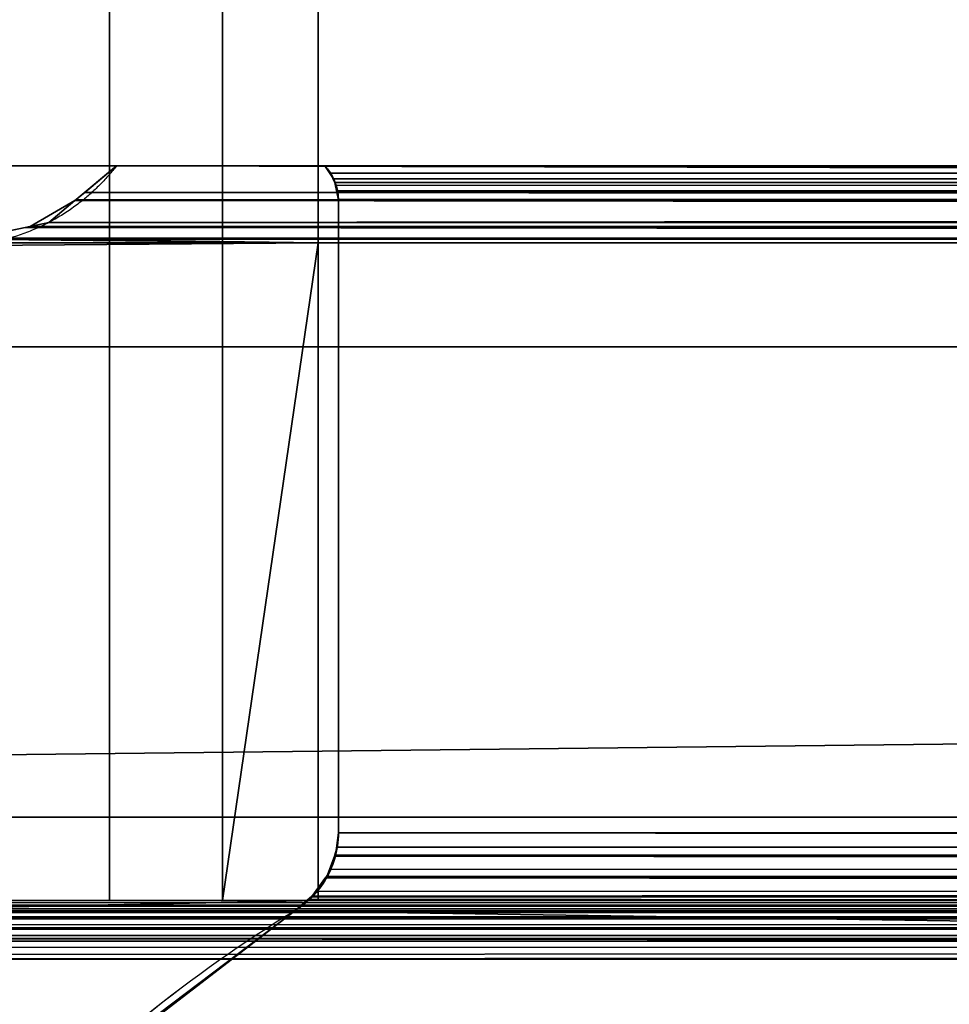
# Model space of a CAD drawing. Header units: millimetres. Extents: x -322 to 8072, y -96 to 57.
# Tile 206 of 256: x 5616 to 5638, y -42 to -18. Entities that reach past the tile are written whole.
import ezdxf

# ---------------------------------------------------------------- set-up
doc = ezdxf.new("R2010")
doc.units = ezdxf.units.MM
doc.layers.add('151', color=7, linetype='Continuous', true_color=0xffffff)

# ---------------------------------------------------------------- blocks, each defined once
blk = doc.blocks.new('UG_SURFACE_015')
at = {"layer": '151', "color": 252, "linetype": 'Continuous', "lineweight": 35}
for points in [[(6509, 0, 2017), (5491, 0, 2017), (5491, -26, 2017), (6509, -26, 2017)], [(5617.701, 0, 1897.05), (5617.701, -39.3, 1897.05), (5614.997, -39.3, 1896.48), (5614.997, 0, 1896.48)], [(5614.997, 0, 448.52), (5614.997, -39.3, 448.52), (5617.701, -39.3, 447.95), (5617.701, 0, 447.95)], [(5620.414, 0, 1896.53), (5620.414, -39.3, 1896.53), (5617.701, -39.3, 1897.05), (5617.701, 0, 1897.05)], [(5617.701, 0, 447.95), (5617.701, -39.3, 447.95), (5620.414, -39.3, 448.47), (5620.414, 0, 448.47)], [(5622.715, -15.8, 1895), (5622.715, -23.5, 1895), (5620.414, -39.3, 1896.53), (5620.414, 0, 1896.53)], [(5620.414, 0, 448.47), (5620.414, -39.3, 448.47), (5622.715, -23.5, 450), (5622.715, -15.8, 450)], [(5491, -26), (5491, -2), (6509, -2), (6509, -26)], [(5622.715, -15.8, 1895), (6377.285, -15.8, 1895), (6377.285, -23.5, 1895), (5622.715, -23.5, 1895)], [(6000, -15.8, 450), (5622.715, -15.8, 450), (5622.715, -23.5, 450), (6000, -23.5, 450)], [(6388.014, -21.65, 1894), (6388.014, -17.65, 1894), (5611.986, -17.65, 1894), (5611.986, -21.65, 1894)], [(6388.014, -17.65, 451), (6388.014, -21.65, 451), (5611.986, -21.65, 451), (5611.986, -17.65, 451)], [(5617.871, -21.65, 1890.128), (5611.238, -21.65, 1892.58), (5610.767, -21.65, 1889.858), (5611.387, -21.65, 1887.165)], [(5617.871, -21.65, 454.872), (5613, -21.65, 460.078), (5611.387, -21.65, 457.835), (5610.767, -21.65, 455.142)], [(5610.767, -21.65, 455.142), (5611.238, -21.65, 452.42), (5617.871, -21.65, 454.872)], [(5617.871, -21.65, 1890.128), (5611.986, -21.65, 1894), (5611.238, -21.65, 1892.58)], [(5611.238, -21.65, 452.42), (5611.986, -21.65, 451), (5617.871, -21.65, 454.872)], [(5611.387, -21.65, 1887.165), (5613, -21.65, 1884.922), (5617.871, -21.65, 1890.128)], [(5617.871, -21.65, 1890.128), (6382.129, -21.65, 1890.128), (6388.014, -21.65, 1894), (5611.986, -21.65, 1894)], [(6000, -21.65, 454.872), (5617.871, -21.65, 454.872), (5611.986, -21.65, 451), (6388.014, -21.65, 451)], [(5613, -21.65, 1884.922), (5613, -21.65, 460.078), (5617.871, -21.65, 454.872), (5617.871, -21.65, 1890.128)], [(5617.871, -21.65, 454.872), (5616.898, -22.465, 453.898), (5616.868, -22.49, 1891.132), (5617.104, -22.293, 1890.896)], [(6000, -22.545, 453.868), (5616.898, -22.465, 453.898), (5617.871, -21.65, 454.872)], [(5617.871, -21.65, 1890.128), (5617.104, -22.293, 1890.896), (6382.895, -22.329, 1890.895)], [(5617.104, -22.293, 1890.896), (5617.871, -21.65, 1890.128), (5617.871, -21.65, 454.872)], [(5617.871, -21.65, 454.872), (6000, -21.65, 454.872), (6000, -22.545, 453.868)], [(6382.895, -22.329, 1890.895), (6382.129, -21.65, 1890.128), (5617.871, -21.65, 1890.128)], [(5623.013, -21.833, 1884.987), (5622.87, -21.65, 1885.13), (6377.13, -21.65, 1885.13)], [(5623.085, -21.964, 460.085), (5622.87, -21.65, 1885.13), (5623.013, -21.833, 1884.987)], [(5623.085, -21.964, 460.085), (5622.87, -21.65, 459.87), (5622.87, -21.65, 1885.13)], [(6377.13, -21.65, 1885.13), (5622.87, -21.65, 1885.13), (5622.87, -21.65, 459.87), (6000, -21.65, 459.87)], [(6000, -22.035, 460.116), (5622.87, -21.65, 459.87), (5623.085, -21.964, 460.085)], [(6000, -22.035, 460.116), (6000, -21.65, 459.87), (5622.87, -21.65, 459.87)], [(5623.115, -22.054, 1884.885), (5623.013, -21.833, 1884.987), (6377.13, -21.65, 1885.13)], [(5623.115, -22.054, 1884.885), (6377.13, -21.65, 1885.13), (6376.938, -21.918, 1884.938)], [(5623.013, -21.833, 1884.987), (5623.114, -22.053, 460.114), (5623.085, -21.964, 460.085)], [(5623.013, -21.833, 1884.987), (5623.115, -22.054, 1884.885), (5623.114, -22.053, 460.114)], [(5623.085, -21.964, 460.085), (6000, -22.049, 460.118), (6000, -22.035, 460.116)], [(5623.085, -21.964, 460.085), (5623.114, -22.053, 460.114), (5623.115, -22.055, 460.114), (6000, -22.049, 460.118)], [(6376.938, -21.918, 1884.938), (5623.116, -22.056, 1884.884), (5623.115, -22.054, 1884.885)], [(6376.938, -21.918, 1884.938), (6376.886, -22.053, 1884.886), (6376.885, -22.056, 1884.885), (5623.116, -22.056, 1884.884)], [(5623.179, -22.255, 460.179), (5623.115, -22.055, 460.114), (5623.114, -22.053, 460.114), (5623.115, -22.054, 1884.885)], [(6000, -22.049, 460.118), (5623.115, -22.055, 460.114), (5623.179, -22.255, 460.179)], [(5623.179, -22.255, 460.179), (5623.115, -22.054, 1884.885), (5623.116, -22.056, 1884.884)], [(5623.147, -22.123, 1884.853), (5623.116, -22.056, 1884.884), (6376.885, -22.056, 1884.885)], [(5623.116, -22.056, 1884.884), (5623.2, -22.477, 460.2), (5623.179, -22.255, 460.179)], [(5623.116, -22.056, 1884.884), (5623.147, -22.123, 1884.853), (5623.2, -22.477, 460.2)], [(5623.2, -22.463, 1884.8), (5623.147, -22.123, 1884.853), (6376.885, -22.056, 1884.885)], [(5623.2, -22.477, 460.2), (5623.147, -22.123, 1884.853), (5623.2, -22.463, 1884.8)], [(5623.179, -22.255, 460.179), (6000, -22.477, 460.2), (6000, -22.049, 460.118)], [(5623.2, -22.463, 1884.8), (6376.885, -22.056, 1884.885), (6376.837, -22.181, 1884.837)], [(6376.837, -22.181, 1884.837), (5623.2, -22.477, 1884.8), (5623.2, -22.463, 1884.8)], [(6376.837, -22.181, 1884.837), (6376.8, -22.477, 1884.8), (5623.2, -22.477, 1884.8)], [(6383.511, -22.875, 1891.51), (5617.104, -22.293, 1890.896), (5616.868, -22.49, 1891.132)], [(5616.868, -22.49, 453.868), (5616.898, -22.465, 453.898), (6000, -22.545, 453.868)], [(5616.898, -22.465, 453.898), (5616.868, -22.49, 453.868), (5616.868, -22.49, 1891.132)], [(5617.104, -22.293, 1890.896), (6383.511, -22.875, 1891.51), (6383.118, -22.528, 1891.118)], [(6383.118, -22.528, 1891.118), (6382.895, -22.329, 1890.895), (5617.104, -22.293, 1890.896)], [(5623.179, -22.255, 460.179), (5623.2, -22.477, 460.2), (6000, -22.477, 460.2)], [(5623.2, -22.463, 1884.8), (5623.2, -22.477, 1884.8), (5623.2, -22.477, 460.2)], [(5615.794, -23.108, 1892.206), (5616.868, -22.49, 453.868), (5616.241, -23.015, 453.241)], [(5615.794, -23.108, 1892.206), (5616.241, -23.015, 1891.759), (5616.868, -22.49, 453.868)], [(6000, -22.545, 453.868), (5616.241, -23.015, 453.241), (5616.868, -22.49, 453.868)], [(5616.868, -22.49, 1891.132), (5616.241, -23.015, 1891.759), (6384.207, -23.106, 1892.207)], [(5616.241, -23.015, 1891.759), (5616.868, -22.49, 1891.132), (5616.868, -22.49, 453.868)], [(5616.241, -23.015, 453.241), (6000, -22.545, 453.868), (6000, -22.859, 453.516)], [(5616.868, -22.49, 1891.132), (6384.207, -23.106, 1892.207), (6383.511, -22.875, 1891.51)], [(6376.8, -22.477, 1884.8), (6376.8, -37.677, 1884.8), (5623.2, -37.677, 1884.8), (5623.2, -22.477, 1884.8)], [(5623.2, -22.477, 1884.8), (5623.2, -37.677, 1884.8), (5623.2, -37.677, 460.2), (5623.2, -22.477, 460.2)], [(6000, -22.477, 460.2), (5623.2, -22.477, 460.2), (5623.2, -37.677, 460.2), (6000, -37.677, 460.2)], [(5616.241, -23.015, 453.241), (6000, -22.859, 453.516), (6000, -23.185, 452.658)], [(6000, -23.505, 451.817), (5614.316, -23.416, 451.317), (5615.674, -23.133, 452.674)], [(5614.316, -23.416, 1893.684), (5614.446, -23.389, 1893.554), (5615.674, -23.133, 452.674), (5614.316, -23.416, 451.317)], [(5615.674, -23.133, 1892.326), (5614.446, -23.389, 1893.554), (6385.539, -23.547, 1893.539)], [(5614.446, -23.389, 1893.554), (5615.674, -23.133, 1892.326), (5615.674, -23.133, 452.674)], [(5615.674, -23.133, 1892.326), (5616.241, -23.015, 453.241), (5615.684, -23.131, 452.684)], [(5616.241, -23.015, 453.241), (5615.674, -23.133, 1892.326), (5615.794, -23.108, 1892.206)], [(5615.794, -23.108, 1892.206), (5615.674, -23.133, 1892.326), (6385.539, -23.547, 1893.539)], [(5615.674, -23.133, 452.674), (5615.684, -23.131, 452.684), (6000, -23.185, 452.658)], [(5615.684, -23.131, 452.684), (5615.674, -23.133, 452.674), (5615.674, -23.133, 1892.326)], [(5615.674, -23.133, 452.674), (6000, -23.185, 452.658), (6000, -23.505, 451.817)], [(6000, -23.185, 452.658), (5615.684, -23.131, 452.684), (5616.241, -23.015, 453.241)], [(5616.241, -23.015, 1891.759), (5615.794, -23.108, 1892.206), (6384.207, -23.106, 1892.207)], [(6384.331, -23.147, 1892.331), (6384.207, -23.106, 1892.207), (5615.794, -23.108, 1892.206)], [(6385.539, -23.547, 1893.539), (6384.331, -23.147, 1892.331), (5615.794, -23.108, 1892.206)], [(5614.446, -23.389, 1893.554), (5614.316, -23.416, 1893.684), (5622.715, -23.5, 1895)], [(6385.539, -23.547, 1893.539), (5614.446, -23.389, 1893.554), (5622.715, -23.5, 1895)], [(5622.715, -23.5, 450), (5613, -23.5, 450), (5613.566, -23.573, 450.567)], [(5613.566, -23.573, 1894.433), (5613, -23.5, 1895), (5622.715, -23.5, 1895)], [(5613, -39.5, 450), (5613, -23.5, 450), (5622.715, -23.5, 450), (5622.715, -39.3, 450)], [(5622.715, -39.3, 1895), (5622.715, -23.5, 1895), (5613, -23.5, 1895), (5613, -39.5, 1895)], [(5622.715, -23.5, 450), (5613.566, -23.573, 450.567), (5614.316, -23.416, 451.316)], [(5614.316, -23.416, 1893.684), (5613.566, -23.573, 1894.433), (5622.715, -23.5, 1895)], [(5614.316, -23.416, 451.317), (6000, -23.503, 451.332), (5622.715, -23.5, 450)], [(6000, -23.505, 451.817), (6000, -23.503, 451.332), (5614.316, -23.416, 451.317)], [(5622.715, -23.5, 450), (5614.316, -23.416, 451.316), (5614.316, -23.416, 451.317)], [(5622.715, -23.5, 1895), (5622.715, -39.3, 1895), (5620.414, -39.3, 1896.53)], [(5620.414, -39.3, 448.47), (5622.715, -39.3, 450), (5622.715, -23.5, 450)], [(6000, -23.503, 451.332), (6000, -23.5, 450), (5622.715, -23.5, 450)], [(5622.715, -23.5, 1895), (6377.285, -23.5, 1895), (6385.539, -23.547, 1893.539)], [(5478, -26, 2030), (5478, -39.3, 2030), (6522, -39.3, 2030), (6522, -26, 2030)], [(5478, -26, 2030), (6522, -26, 2030), (6509, -26, 2017), (5491, -26, 2017)], [(5491, -26), (6509, -26), (5478, -37.3)], [(6509, -26), (6522, -26), (6522, -37.3), (5478, -37.3)], [(5478, -37.3), (6522, -37.3), (6522, -39.3, 2), (5478, -39.3, 2)], [(5623.129, -38.228, 460.129), (5623.2, -37.677, 460.2), (5623.2, -37.677, 1884.8)], [(5623.2, -37.677, 460.2), (5623.129, -38.228, 460.129), (6000, -38.135, 460.152)], [(5623.173, -38.02, 1884.827), (6376.8, -37.677, 1884.8), (6376.827, -38.02, 1884.827)], [(5623.173, -38.02, 1884.827), (5623.2, -37.677, 1884.8), (6376.8, -37.677, 1884.8)], [(6000, -38.135, 460.152), (6000, -37.677, 460.2), (5623.2, -37.677, 460.2)], [(5623.173, -38.02, 1884.827), (5623.116, -38.216, 1884.884), (5623.115, -38.22, 1884.885), (5623.129, -38.228, 460.129)], [(6376.827, -38.02, 1884.827), (5623.116, -38.216, 1884.884), (5623.173, -38.02, 1884.827)], [(6376.827, -38.02, 1884.827), (6376.884, -38.216, 1884.884), (5623.116, -38.216, 1884.884)], [(6376.884, -38.217, 1884.884), (5622.904, -38.738, 1885.096), (5623.017, -38.555, 1884.983)], [(6376.884, -38.217, 1884.884), (6376.983, -38.555, 1884.983), (5622.904, -38.738, 1885.096)], [(5622.912, -38.754, 459.912), (5623.115, -38.22, 1884.885), (5623.017, -38.555, 1884.983)], [(5622.912, -38.754, 459.912), (5622.934, -38.725, 459.934), (5623.115, -38.22, 1884.885)], [(5622.934, -38.725, 459.934), (5623.128, -38.233, 460.128), (5623.115, -38.22, 1884.885)], [(6000, -38.748, 459.885), (5623.128, -38.233, 460.128), (5622.934, -38.725, 459.934)], [(6376.884, -38.216, 1884.884), (5623.017, -38.555, 1884.983), (5623.115, -38.22, 1884.885)], [(5623.017, -38.555, 1884.983), (6376.884, -38.216, 1884.884), (6376.884, -38.217, 1884.884)], [(5623.115, -38.22, 1884.885), (5623.116, -38.216, 1884.884), (6376.884, -38.216, 1884.884)], [(5623.128, -38.233, 460.128), (5623.129, -38.228, 460.129), (5623.115, -38.22, 1884.885)], [(5623.129, -38.228, 460.129), (5623.128, -38.233, 460.128), (6000, -38.748, 459.885)], [(5623.129, -38.228, 460.129), (6000, -38.221, 460.114), (6000, -38.218, 460.116), (6000, -38.135, 460.152)], [(6000, -38.741, 459.887), (6000, -38.221, 460.114), (5623.129, -38.228, 460.129)], [(6000, -38.748, 459.885), (6000, -38.741, 459.887), (5623.129, -38.228, 460.129)], [(5623.129, -38.228, 460.129), (5623.129, -38.228, 460.129), (6000, -38.748, 459.885)], [(6377.096, -38.739, 1885.096), (5622.564, -39.194, 1885.436), (5622.693, -39.082, 1885.307)], [(6377.096, -38.739, 1885.096), (6377.307, -39.082, 1885.307), (5622.564, -39.194, 1885.436)], [(5622.565, -39.207, 459.565), (5622.9, -38.745, 1885.099), (5622.693, -39.082, 1885.307)], [(5622.565, -39.207, 459.565), (5622.911, -38.756, 459.911), (5622.9, -38.745, 1885.099)], [(5622.911, -38.756, 459.911), (5622.565, -39.207, 459.565), (6000, -39.187, 459.539)], [(6377.096, -38.738, 1885.096), (5622.693, -39.082, 1885.307), (5622.9, -38.745, 1885.099)], [(5622.693, -39.082, 1885.307), (6377.096, -38.738, 1885.096), (6377.096, -38.739, 1885.096)], [(5623.017, -38.555, 1884.983), (5622.904, -38.738, 1885.096), (5622.9, -38.745, 1885.099), (5622.911, -38.756, 459.911)], [(5622.9, -38.745, 1885.099), (5622.904, -38.738, 1885.096), (6377.096, -38.738, 1885.096)], [(6376.983, -38.555, 1884.983), (6377.096, -38.738, 1885.096), (5622.904, -38.738, 1885.096)], [(5623.017, -38.555, 1884.983), (5622.911, -38.756, 459.911), (5622.912, -38.754, 459.912)], [(5622.912, -38.754, 459.912), (5622.911, -38.756, 459.911), (6000, -38.943, 459.799)], [(6000, -39.187, 459.539), (6000, -39.18, 459.546), (5622.911, -38.756, 459.911)], [(6000, -39.18, 459.546), (6000, -38.943, 459.799), (5622.911, -38.756, 459.911)], [(5622.934, -38.725, 459.934), (5622.912, -38.754, 459.912), (6000, -38.748, 459.885)], [(6000, -38.943, 459.799), (6000, -38.748, 459.885), (5622.912, -38.754, 459.912)], [(6377.436, -39.194, 1885.436), (6377.856, -39.556, 1885.856), (5622.144, -39.556, 1885.856), (5622.559, -39.198, 1885.441)], [(5622.514, -39.273, 459.514), (5622.559, -39.198, 1885.441), (5622.144, -39.556, 1885.856)], [(5622.514, -39.273, 459.514), (5622.562, -39.21, 459.563), (5622.559, -39.198, 1885.441)], [(5622.562, -39.21, 459.563), (5622.514, -39.273, 459.514), (6000, -39.556, 459.144)], [(5622.559, -39.198, 1885.441), (5622.564, -39.194, 1885.436), (6377.436, -39.194, 1885.436)], [(5622.564, -39.194, 1885.436), (5622.559, -39.198, 1885.441), (5622.562, -39.21, 459.563)], [(5622.562, -39.21, 459.563), (5622.693, -39.082, 1885.307), (5622.564, -39.194, 1885.436)], [(5622.693, -39.082, 1885.307), (5622.562, -39.21, 459.563), (5622.565, -39.207, 459.565)], [(5622.565, -39.207, 459.565), (5622.562, -39.21, 459.563), (6000, -39.556, 459.144)], [(5622.564, -39.194, 1885.436), (6377.307, -39.082, 1885.307), (6377.433, -39.191, 1885.433)], [(6377.433, -39.191, 1885.433), (6377.436, -39.194, 1885.436), (5622.564, -39.194, 1885.436)], [(6000, -39.556, 459.144), (6000, -39.187, 459.539), (5622.565, -39.207, 459.565)], [(6000, -39.3, 445), (5608, -39.3, 445), (5478, -39.3, 2), (6522, -39.3, 2)], [(5608, -39.3, 1900), (6392, -39.3, 1900), (6522, -39.3, 2030), (5478, -39.3, 2030)], [(5607.287, -39.552, 444.287), (6000, -39.402, 444.517), (6000, -39.558, 444.297)], [(5607.287, -39.552, 444.287), (5607.52, -39.421, 444.52), (6000, -39.402, 444.517)], [(5607.446, -39.435, 1900.554), (5607.29, -39.556, 1900.71), (6392.715, -39.553, 1900.715)], [(5607.518, -39.418, 1900.482), (5607.446, -39.435, 1900.554), (6392.715, -39.553, 1900.715)], [(6392.715, -39.553, 1900.715), (6392.713, -39.552, 1900.713), (5607.518, -39.418, 1900.482)], [(6392.713, -39.552, 1900.713), (6392.48, -39.421, 1900.48), (5607.518, -39.418, 1900.482)], [(5607.519, -39.418, 1900.481), (5607.518, -39.418, 1900.482), (6392.48, -39.421, 1900.48)], [(5608, -39.3, 1900), (5607.519, -39.418, 1900.481), (6392.48, -39.421, 1900.48)], [(6000, -39.402, 444.517), (5607.52, -39.421, 444.52), (5607.522, -39.42, 444.522)], [(6000, -39.3, 445), (5607.522, -39.42, 444.522), (5607.636, -39.357, 444.636)], [(5607.522, -39.42, 444.522), (6000, -39.3, 445), (6000, -39.402, 444.517)], [(5607.636, -39.357, 444.636), (5608, -39.3, 445), (6000, -39.3, 445)], [(5608, -39.3, 1900), (6392.478, -39.42, 1900.478), (6392.364, -39.357, 1900.364)], [(6392.48, -39.421, 1900.48), (6392.478, -39.42, 1900.478), (5608, -39.3, 1900)], [(6392.364, -39.357, 1900.364), (6392, -39.3, 1900), (5608, -39.3, 1900)], [(5617.701, -39.3, 447.95), (5610.5, -39.3, 447.5), (6389.5, -39.3, 447.5)], [(5610.5, -39.3, 1897.5), (6379.586, -39.3, 1896.53), (6382.299, -39.3, 1897.05)], [(6377.285, -39.3, 1895), (6379.586, -39.3, 1896.53), (5610.5, -39.3, 1897.5), (5617.701, -39.3, 1897.05)], [(5610.5, -39.3, 447.5), (5617.701, -39.3, 447.95), (5614.997, -39.3, 448.52)], [(6382.299, -39.3, 1897.05), (6389.5, -39.3, 1897.5), (5610.5, -39.3, 1897.5)], [(5614.997, -39.3, 1896.48), (5617.701, -39.3, 1897.05), (5610.5, -39.3, 1897.5)], [(6389.5, -39.5, 447.5), (6389.5, -39.3, 447.5), (5610.5, -39.3, 447.5), (5610.5, -39.5, 447.5)], [(5610.5, -39.3, 1897.5), (6389.5, -39.3, 1897.5), (6389.5, -39.5, 1897.5), (5610.5, -39.5, 1897.5)], [(6389.5, -39.5, 447.5), (5610.5, -39.5, 447.5), (5613, -39.5, 450), (6387, -39.5, 450)], [(5610.5, -39.5, 1897.5), (6389.5, -39.5, 1897.5), (6387, -39.5, 1895), (5613, -39.5, 1895)], [(6387, -39.5, 450), (5613, -39.5, 450), (5622.715, -39.3, 450), (6377.285, -39.3, 450)], [(6377.285, -39.3, 1895), (5622.715, -39.3, 1895), (5613, -39.5, 1895), (6387, -39.5, 1895)], [(6389.5, -39.3, 447.5), (5620.414, -39.3, 448.47), (5617.701, -39.3, 447.95)], [(5617.701, -39.3, 1897.05), (5620.414, -39.3, 1896.53), (6377.285, -39.3, 1895)], [(5622.715, -39.3, 450), (5620.414, -39.3, 448.47), (6389.5, -39.3, 447.5), (6382.299, -39.3, 447.95)], [(5620.414, -39.3, 1896.53), (5622.715, -39.3, 1895), (6377.285, -39.3, 1895)], [(5622.144, -39.556, 1885.856), (5622.144, -39.556, 459.144), (5622.514, -39.273, 459.514)], [(5622.514, -39.273, 459.514), (5622.144, -39.556, 459.144), (6000, -39.556, 459.144)], [(6382.299, -39.3, 447.95), (6379.586, -39.3, 448.47), (5622.715, -39.3, 450)], [(6379.586, -39.3, 448.47), (6377.285, -39.3, 450), (5622.715, -39.3, 450)], [(5607.083, -39.735, 1900.917), (5606.93, -39.964, 1901.07), (6393.068, -39.967, 1901.068)], [(6000, -39.734, 444.089), (5606.933, -39.966, 443.933), (5606.968, -39.888, 443.968)], [(5606.933, -39.966, 443.933), (6000, -39.734, 444.089), (6000, -39.972, 443.946)], [(5606.968, -39.888, 443.968), (5607.087, -39.746, 444.087), (6000, -39.734, 444.089)], [(5607.084, -39.734, 1900.916), (5607.083, -39.735, 1900.917), (6392.913, -39.746, 1900.913)], [(5607.083, -39.735, 1900.917), (6393.067, -39.966, 1901.067), (6393.032, -39.888, 1901.032)], [(6393.068, -39.967, 1901.068), (6393.067, -39.966, 1901.067), (5607.083, -39.735, 1900.917)], [(6393.032, -39.888, 1901.032), (6392.913, -39.746, 1900.913), (5607.083, -39.735, 1900.917)], [(5607.111, -39.695, 1900.89), (5607.084, -39.734, 1900.916), (6392.913, -39.746, 1900.913)], [(6000, -39.734, 444.089), (5607.087, -39.746, 444.087), (5607.09, -39.743, 444.09)], [(6000, -39.685, 444.119), (5607.09, -39.743, 444.09), (5607.216, -39.591, 444.216)], [(5607.09, -39.743, 444.09), (6000, -39.685, 444.119), (6000, -39.734, 444.089)], [(5607.287, -39.558, 1900.713), (5607.111, -39.695, 1900.89), (6392.913, -39.746, 1900.913)], [(6000, -39.685, 444.119), (5607.216, -39.591, 444.216), (5607.285, -39.553, 444.285)], [(6000, -39.558, 444.297), (5607.285, -39.553, 444.285), (5607.287, -39.552, 444.287)], [(5607.285, -39.553, 444.285), (6000, -39.558, 444.297), (6000, -39.685, 444.119)], [(6392.784, -39.591, 1900.784), (6392.715, -39.553, 1900.715), (5607.287, -39.558, 1900.713)], [(5607.29, -39.556, 1900.71), (5607.287, -39.558, 1900.713), (6392.715, -39.553, 1900.715)], [(5607.287, -39.558, 1900.713), (6392.91, -39.743, 1900.91), (6392.784, -39.591, 1900.784)], [(6392.913, -39.746, 1900.913), (6392.91, -39.743, 1900.91), (5607.287, -39.558, 1900.713)], [(5616.551, -43.853, 453.551), (5622.144, -39.556, 459.144), (5622.144, -39.556, 1885.856)], [(5622.144, -39.556, 1885.856), (5616.922, -43.503, 1891.078), (5616.551, -43.853, 453.551)], [(5622.144, -39.556, 459.144), (5616.551, -43.853, 453.551), (6000, -45.236, 452.187)], [(5616.922, -43.503, 1891.078), (5622.144, -39.556, 1885.856), (6377.856, -39.556, 1885.856), (6383.078, -43.503, 1891.078)], [(6000, -45.236, 452.187), (6000, -39.556, 459.144), (5622.144, -39.556, 459.144)], [(6000, -40.101, 443.868), (5606.855, -40.142, 443.855), (5606.932, -39.967, 443.932)], [(5606.93, -39.965, 1901.07), (5606.915, -39.987, 1901.085), (6393.145, -40.142, 1901.145)], [(5606.93, -39.964, 1901.07), (5606.93, -39.965, 1901.07), (6393.068, -39.967, 1901.068)], [(6393.145, -40.142, 1901.145), (6393.068, -39.967, 1901.068), (5606.93, -39.965, 1901.07)], [(6000, -39.972, 443.946), (5606.932, -39.967, 443.932), (5606.933, -39.966, 443.933)], [(5606.932, -39.967, 443.932), (6000, -39.972, 443.946), (6000, -40.101, 443.868)], [(5606.915, -39.987, 1901.085), (5606.84, -40.219, 1901.16), (6393.145, -40.142, 1901.145)], [(5606.84, -40.219, 1901.16), (6393.159, -40.218, 1901.159), (6393.145, -40.142, 1901.145)], [(6000, -40.218, 443.852), (5606.841, -40.218, 443.841), (5606.855, -40.142, 443.855)], [(5606.855, -40.142, 443.855), (6000, -40.101, 443.868), (6000, -40.218, 443.852)], [(6000, -40.565, 443.802), (5606.802, -40.421, 443.803), (5606.841, -40.219, 443.84)], [(6000, -40.565, 443.802), (5606.818, -40.709, 443.818), (5606.802, -40.421, 443.803)], [(5606.821, -40.278, 1901.179), (5606.804, -40.599, 1901.196), (6393.159, -40.219, 1901.16)], [(6393.159, -40.219, 1901.16), (5606.804, -40.599, 1901.196), (5606.818, -40.709, 1901.182)], [(5606.818, -40.709, 1901.182), (6393.198, -40.421, 1901.197), (6393.159, -40.219, 1901.16)], [(5606.818, -40.709, 1901.182), (6393.182, -40.709, 1901.182), (6393.198, -40.421, 1901.197)], [(6393.159, -40.219, 1901.16), (5606.84, -40.22, 1901.161), (5606.821, -40.278, 1901.179)], [(5606.84, -40.219, 1901.16), (6393.159, -40.219, 1901.16), (6393.159, -40.218, 1901.159)], [(5606.84, -40.219, 1901.16), (5606.84, -40.22, 1901.161), (6393.159, -40.219, 1901.16)], [(5606.841, -40.219, 443.84), (6000, -40.218, 443.852), (6000, -40.565, 443.802)], [(6000, -40.218, 443.852), (5606.841, -40.219, 443.84), (5606.841, -40.218, 443.841)], [(6000, -40.565, 443.802), (6000, -40.709, 443.818), (5606.818, -40.709, 443.818)], [(6392.797, -42.882, 1900.797), (6393.182, -40.709, 1901.182), (5606.818, -40.709, 1901.182), (5607.203, -42.882, 1900.797)], [(6000, -42.882, 444.203), (5607.203, -42.882, 444.203), (5606.818, -40.709, 443.818), (6000, -40.709, 443.818)]]:
    blk.add_3dface(points, dxfattribs=at)

msp = doc.modelspace()

# ---------------------------------------------------------------- linework, layer by layer
at = {"layer": '151', "color": 253, "linetype": 'Continuous', "lineweight": -3}
for p, q in [((5622.714, -15.8, 1895), (5622.714, -23.5, 1895)), ((5622.714, -15.8, 450), (5622.714, -23.5, 450)), ((5611.986, -21.65, 451), (6388.014, -21.65, 451)), ((6388.014, -21.65, 1894), (5611.986, -21.65, 1894)), ((5623.2, -37.677, 460.2), (5623.2, -22.477, 460.2)), ((5623.2, -37.677, 1884.8), (5623.2, -22.477, 1884.8)), ((5622.714, -23.5, 1895), (5613, -23.5, 1895)), ((5613, -23.5, 450), (5622.714, -23.5, 450)), ((6377.286, -23.5, 1895), (5622.714, -23.5, 1895)), ((5622.714, -23.5, 450), (5622.714, -39.3, 450)), ((5622.714, -23.5, 450), (6000, -23.5, 450)), ((5622.714, -23.5, 1895), (5622.714, -39.3, 1895)), ((6522, -26, 2030), (5478, -26, 2030)), ((6522, -26, 2030), (5478, -26, 2030)), ((6509, -26, 2017), (5491, -26, 2017)), ((6522, -37.3), (5478, -37.3)), ((5623.2, -37.677, 460.2), (6000, -37.677, 460.2)), ((6376.8, -37.677, 1884.8), (5623.2, -37.677, 1884.8)), ((5623.2, -37.677, 1884.8), (5623.2, -37.677, 460.2)), ((5478, -39.3, 2030), (6522, -39.3, 2030)), ((5478, -39.3, 2), (6522, -39.3, 2)), ((6389.5, -39.3, 1897.5), (5610.5, -39.3, 1897.5)), ((5610.5, -39.3, 447.5), (6389.5, -39.3, 447.5)), ((6389.5, -39.5, 1897.5), (5610.5, -39.5, 1897.5)), ((5610.5, -39.5, 447.5), (6389.5, -39.5, 447.5)), ((5613, -39.5, 450), (6387, -39.5, 450)), ((6387, -39.5, 1895), (5613, -39.5, 1895)), ((6377.286, -39.3, 450), (5622.714, -39.3, 450)), ((5622.714, -39.3, 1895), (6377.286, -39.3, 1895)), ((6393.182, -40.709, 1901.182), (5606.818, -40.709, 1901.182)), ((5606.818, -40.709, 443.818), (6000, -40.709, 443.818))]:
    msp.add_line(p, q, dxfattribs=at)
at = {"layer": '151', "color": 253, "linetype": 'Continuous', "lineweight": -3, "extrusion": (-2.77556e-14, 1, 0)}
for centre, start, end in [((-5617.765, 1890.05, -39.3), 312.8966, 135), ((-5617.765, 454.95, -39.3), 225, 47.1034)]:
    msp.add_arc(centre, 7, start, end, dxfattribs=at)
at = {"layer": '151', "color": 253, "linetype": 'Continuous', "lineweight": -3}
for points, weights in [([(5617.871, -21.65, 454.871), (5617.007, -22.764, 454.007), (5615.786, -23.515, 452.786), (5614.377, -23.758, 451.377), (5613, -23.5, 450)], [0.987942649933, 0.918140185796, 0.896882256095, 0.924168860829, 1]), ([(5617.871, -21.65, 1890.129), (5617.007, -22.764, 1890.993), (5615.786, -23.515, 1892.214), (5614.377, -23.758, 1893.623), (5613, -23.5, 1895)], [0.987942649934, 0.918140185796, 0.896882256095, 0.924168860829, 1])]:
    msp.add_rational_spline(points, weights, degree=4, dxfattribs=at)
for points, degree, knots in [([(5617.871, -21.65, 1890.129), (6182.129, -21.65, 1890.129), (6382.129, -21.65, 1890.129)], 1, [0, 0, 0.738308, 1, 1]), ([(6000, -21.65, 459.87), (5999.467, -21.65, 459.87), (5998.933, -21.65, 459.87), (5996.267, -21.65, 459.87), (5994.133, -21.65, 459.87), (5989.867, -21.65, 459.87), (5987.733, -21.65, 459.87), (5983.467, -21.65, 459.87), (5981.333, -21.65, 459.87), (5977.067, -21.65, 459.87), (5974.933, -21.65, 459.87), (5971.733, -21.65, 459.87), (5970.667, -21.65, 459.87), (5967.467, -21.65, 459.87), (5965.333, -21.65, 459.87), (5961.067, -21.65, 459.87), (5958.933, -21.65, 459.87), (5954.667, -21.65, 459.87), (5952.533, -21.65, 459.87), (5949.333, -21.65, 459.87), (5948.267, -21.65, 459.87), (5945.067, -21.65, 459.87), (5942.933, -21.65, 459.87), (5938.667, -21.65, 459.87), (5936.533, -21.65, 459.87), (5932.267, -21.65, 459.87), (5930.133, -21.65, 459.87), (5926.933, -21.65, 459.87), (5925.867, -21.65, 459.87), (5922.667, -21.65, 459.87), (5920.533, -21.65, 459.87), (5916.267, -21.65, 459.87), (5914.133, -21.65, 459.87), (5910.933, -21.65, 459.87), (5909.867, -21.65, 459.87), (5906.667, -21.65, 459.87), (5904.533, -21.65, 459.87), (5900.267, -21.65, 459.87), (5898.133, -21.65, 459.87), (5893.867, -21.65, 459.87), (5891.733, -21.65, 459.87), (5888.533, -21.65, 459.87), (5887.467, -21.65, 459.87), (5884.267, -21.65, 459.87), (5882.133, -21.65, 459.87), (5877.867, -21.65, 459.87), (5875.733, -21.65, 459.87), (5871.467, -21.65, 459.87), (5869.333, -21.65, 459.87), (5865.067, -21.65, 459.87), (5862.933, -21.65, 459.87), (5856.533, -21.65, 459.87), (5852.267, -21.65, 459.87), (5843.733, -21.65, 459.87), (5839.467, -21.65, 459.87), (5833.067, -21.65, 459.87), (5830.933, -21.65, 459.87), (5824.533, -21.65, 459.87), (5820.267, -21.65, 459.87), (5811.733, -21.65, 459.87), (5807.467, -21.65, 459.87), (5798.933, -21.65, 459.87), (5794.667, -21.65, 459.87), (5786.133, -21.65, 459.87), (5781.867, -21.65, 459.87), (5773.333, -21.65, 459.87), (5769.067, -21.65, 459.87), (5760.533, -21.65, 459.87), (5756.267, -21.65, 459.87), (5747.733, -21.65, 459.87), (5743.467, -21.65, 459.87), (5734.933, -21.65, 459.87), (5730.667, -21.65, 459.87), (5722.133, -21.65, 459.87), (5717.867, -21.65, 459.87), (5709.333, -21.65, 459.87), (5705.067, -21.65, 459.87), (5696.533, -21.65, 459.87), (5692.267, -21.65, 459.87), (5683.733, -21.65, 459.87), (5679.467, -21.65, 459.87), (5670.933, -21.65, 459.87), (5666.667, -21.65, 459.87), (5658.133, -21.65, 459.87), (5653.867, -21.65, 459.87), (5645.333, -21.65, 459.87), (5641.067, -21.65, 459.87), (5634.058, -21.65, 459.87), (5631.317, -21.65, 459.87), (5626.673, -21.65, 459.87), (5624.771, -21.65, 459.87), (5622.87, -21.65, 459.87)], 3, [0, 0, 0, 0, 0.004243, 0.004243, 0.021213, 0.021213, 0.038183, 0.038183, 0.055153, 0.055153, 0.072124, 0.072124, 0.080609, 0.080609, 0.097579, 0.097579, 0.114549, 0.114549, 0.13152, 0.13152, 0.140005, 0.140005, 0.156975, 0.156975, 0.173945, 0.173945, 0.190915, 0.190915, 0.199401, 0.199401, 0.216371, 0.216371, 0.233341, 0.233341, 0.241826, 0.241826, 0.258797, 0.258797, 0.275767, 0.275767, 0.292737, 0.292737, 0.301222, 0.301222, 0.318192, 0.318192, 0.335163, 0.335163, 0.352133, 0.352133, 0.369103, 0.369103, 0.403044, 0.403044, 0.436984, 0.436984, 0.453955, 0.453955, 0.487895, 0.487895, 0.521836, 0.521836, 0.555776, 0.555776, 0.589717, 0.589717, 0.623657, 0.623657, 0.657598, 0.657598, 0.691538, 0.691538, 0.725479, 0.725479, 0.759419, 0.759419, 0.79336, 0.79336, 0.8273, 0.8273, 0.861241, 0.861241, 0.895181, 0.895181, 0.929122, 0.929122, 0.963063, 0.963063, 0.984872, 0.984872, 1, 1, 1, 1]), ([(5622.87, -21.65, 459.87), (5622.87, -21.65, 460.355), (5622.87, -21.65, 460.84), (5622.87, -21.65, 463.458), (5622.87, -21.65, 465.591), (5622.87, -21.65, 471.991), (5622.87, -21.65, 476.258), (5622.87, -21.65, 482.658), (5622.87, -21.65, 484.791), (5622.87, -21.65, 491.191), (5622.87, -21.65, 495.458), (5622.87, -21.65, 503.991), (5622.87, -21.65, 508.258), (5622.87, -21.65, 516.791), (5622.87, -21.65, 521.058), (5622.87, -21.65, 527.458), (5622.87, -21.65, 529.591), (5622.87, -21.65, 535.991), (5622.87, -21.65, 540.258), (5622.87, -21.65, 548.791), (5622.87, -21.65, 553.058), (5622.87, -21.65, 561.591), (5622.87, -21.65, 565.858), (5622.87, -21.65, 572.258), (5622.87, -21.65, 574.391), (5622.87, -21.65, 580.791), (5622.87, -21.65, 585.058), (5622.87, -21.65, 593.591), (5622.87, -21.65, 597.858), (5622.87, -21.65, 606.391), (5622.87, -21.65, 610.658), (5622.87, -21.65, 617.058), (5622.87, -21.65, 619.191), (5622.87, -21.65, 625.591), (5622.87, -21.65, 629.858), (5622.87, -21.65, 638.391), (5622.87, -21.65, 642.658), (5622.87, -21.65, 651.191), (5622.87, -21.65, 655.458), (5622.87, -21.65, 661.858), (5622.87, -21.65, 663.991), (5622.87, -21.65, 670.391), (5622.87, -21.65, 674.658), (5622.87, -21.65, 683.191), (5622.87, -21.65, 687.458), (5622.87, -21.65, 695.991), (5622.87, -21.65, 700.258), (5622.87, -21.65, 706.658), (5622.87, -21.65, 708.791), (5622.87, -21.65, 715.191), (5622.87, -21.65, 719.458), (5622.87, -21.65, 727.991), (5622.87, -21.65, 732.258), (5622.87, -21.65, 738.658), (5622.87, -21.65, 740.791), (5622.87, -21.65, 747.191), (5622.87, -21.65, 751.458), (5622.87, -21.65, 759.991), (5622.87, -21.65, 764.258), (5622.87, -21.65, 772.791), (5622.87, -21.65, 777.058), (5622.87, -21.65, 783.458), (5622.87, -21.65, 785.591), (5622.87, -21.65, 791.991), (5622.87, -21.65, 796.258), (5622.87, -21.65, 804.791), (5622.87, -21.65, 809.058), (5622.87, -21.65, 817.591), (5622.87, -21.65, 821.858), (5622.87, -21.65, 828.258), (5622.87, -21.65, 830.391), (5622.87, -21.65, 836.791), (5622.87, -21.65, 841.058), (5622.87, -21.65, 849.591), (5622.87, -21.65, 853.858), (5622.87, -21.65, 862.391), (5622.87, -21.65, 866.658), (5622.87, -21.65, 873.058), (5622.87, -21.65, 875.191), (5622.87, -21.65, 881.591), (5622.87, -21.65, 885.858), (5622.87, -21.65, 894.391), (5622.87, -21.65, 898.658), (5622.87, -21.65, 907.191), (5622.87, -21.65, 911.458), (5622.87, -21.65, 917.858), (5622.87, -21.65, 919.991), (5622.87, -21.65, 926.391), (5622.87, -21.65, 930.658), (5622.87, -21.65, 939.191), (5622.87, -21.65, 943.458), (5622.87, -21.65, 951.991), (5622.87, -21.65, 956.258), (5622.87, -21.65, 962.658), (5622.87, -21.65, 964.791), (5622.87, -21.65, 971.191), (5622.87, -21.65, 975.458), (5622.87, -21.65, 983.991), (5622.87, -21.65, 988.258), (5622.87, -21.65, 996.791), (5622.87, -21.65, 1001.058), (5622.87, -21.65, 1007.458), (5622.87, -21.65, 1009.591), (5622.87, -21.65, 1015.991), (5622.87, -21.65, 1020.258), (5622.87, -21.65, 1028.791), (5622.87, -21.65, 1033.058), (5622.87, -21.65, 1039.458), (5622.87, -21.65, 1041.591), (5622.87, -21.65, 1047.991), (5622.87, -21.65, 1052.258), (5622.87, -21.65, 1060.791), (5622.87, -21.65, 1065.058), (5622.87, -21.65, 1073.591), (5622.87, -21.65, 1077.858), (5622.87, -21.65, 1084.258), (5622.87, -21.65, 1086.391), (5622.87, -21.65, 1092.791), (5622.87, -21.65, 1097.058), (5622.87, -21.65, 1105.591), (5622.87, -21.65, 1109.858), (5622.87, -21.65, 1118.391), (5622.87, -21.65, 1122.658), (5622.87, -21.65, 1129.058), (5622.87, -21.65, 1131.191), (5622.87, -21.65, 1137.591), (5622.87, -21.65, 1141.858), (5622.87, -21.65, 1150.391), (5622.87, -21.65, 1154.658), (5622.87, -21.65, 1163.191), (5622.87, -21.65, 1167.458), (5622.87, -21.65, 1173.858), (5622.87, -21.65, 1175.991), (5622.87, -21.65, 1182.391), (5622.87, -21.65, 1186.658), (5622.87, -21.65, 1195.191), (5622.87, -21.65, 1199.458), (5622.87, -21.65, 1207.991), (5622.87, -21.65, 1212.258), (5622.87, -21.65, 1218.658), (5622.87, -21.65, 1220.791), (5622.87, -21.65, 1227.191), (5622.87, -21.65, 1231.458), (5622.87, -21.65, 1239.991), (5622.87, -21.65, 1244.258), (5622.87, -21.65, 1252.791), (5622.87, -21.65, 1257.058), (5622.87, -21.65, 1263.458), (5622.87, -21.65, 1265.591), (5622.87, -21.65, 1271.991), (5622.87, -21.65, 1276.258), (5622.87, -21.65, 1284.791), (5622.87, -21.65, 1289.058), (5622.87, -21.65, 1297.591), (5622.87, -21.65, 1301.858), (5622.87, -21.65, 1308.258), (5622.87, -21.65, 1310.391), (5622.87, -21.65, 1316.791), (5622.87, -21.65, 1321.058), (5622.87, -21.65, 1329.591), (5622.87, -21.65, 1333.858), (5622.87, -21.65, 1340.258), (5622.87, -21.65, 1342.391), (5622.87, -21.65, 1348.791), (5622.87, -21.65, 1353.058), (5622.87, -21.65, 1361.591), (5622.87, -21.65, 1365.858), (5622.87, -21.65, 1374.391), (5622.87, -21.65, 1378.658), (5622.87, -21.65, 1385.058), (5622.87, -21.65, 1387.191), (5622.87, -21.65, 1393.591), (5622.87, -21.65, 1397.858), (5622.87, -21.65, 1406.391), (5622.87, -21.65, 1410.658), (5622.87, -21.65, 1419.191), (5622.87, -21.65, 1423.458), (5622.87, -21.65, 1429.858), (5622.87, -21.65, 1431.991), (5622.87, -21.65, 1438.391), (5622.87, -21.65, 1442.658), (5622.87, -21.65, 1451.191), (5622.87, -21.65, 1455.458), (5622.87, -21.65, 1463.991), (5622.87, -21.65, 1468.258), (5622.87, -21.65, 1474.658), (5622.87, -21.65, 1476.791), (5622.87, -21.65, 1483.191), (5622.87, -21.65, 1487.458), (5622.87, -21.65, 1495.991), (5622.87, -21.65, 1500.258), (5622.87, -21.65, 1508.791), (5622.87, -21.65, 1513.058), (5622.87, -21.65, 1519.458), (5622.87, -21.65, 1521.591), (5622.87, -21.65, 1527.991), (5622.87, -21.65, 1532.258), (5622.87, -21.65, 1540.791), (5622.87, -21.65, 1545.058), (5622.87, -21.65, 1553.591), (5622.87, -21.65, 1557.858), (5622.87, -21.65, 1564.258), (5622.87, -21.65, 1566.391), (5622.87, -21.65, 1572.791), (5622.87, -21.65, 1577.058), (5622.87, -21.65, 1585.591), (5622.87, -21.65, 1589.858), (5622.87, -21.65, 1596.258), (5622.87, -21.65, 1598.391), (5622.87, -21.65, 1604.791), (5622.87, -21.65, 1609.058), (5622.87, -21.65, 1617.591), (5622.87, -21.65, 1621.858), (5622.87, -21.65, 1630.391), (5622.87, -21.65, 1634.658), (5622.87, -21.65, 1641.058), (5622.87, -21.65, 1643.191), (5622.87, -21.65, 1649.591), (5622.87, -21.65, 1653.858), (5622.87, -21.65, 1662.391), (5622.87, -21.65, 1666.658), (5622.87, -21.65, 1675.191), (5622.87, -21.65, 1679.458), (5622.87, -21.65, 1685.858), (5622.87, -21.65, 1687.991), (5622.87, -21.65, 1694.391), (5622.87, -21.65, 1698.658), (5622.87, -21.65, 1707.191), (5622.87, -21.65, 1711.458), (5622.87, -21.65, 1719.991), (5622.87, -21.65, 1724.258), (5622.87, -21.65, 1730.658), (5622.87, -21.65, 1732.791), (5622.87, -21.65, 1739.191), (5622.87, -21.65, 1743.458), (5622.87, -21.65, 1751.991), (5622.87, -21.65, 1756.258), (5622.87, -21.65, 1764.791), (5622.87, -21.65, 1769.058), (5622.87, -21.65, 1775.458), (5622.87, -21.65, 1777.591), (5622.87, -21.65, 1783.991), (5622.87, -21.65, 1788.258), (5622.87, -21.65, 1796.791), (5622.87, -21.65, 1801.058), (5622.87, -21.65, 1809.591), (5622.87, -21.65, 1813.858), (5622.87, -21.65, 1820.258), (5622.87, -21.65, 1822.391), (5622.87, -21.65, 1828.791), (5622.87, -21.65, 1833.058), (5622.87, -21.65, 1841.591), (5622.87, -21.65, 1845.858), (5622.87, -21.65, 1854.391), (5622.87, -21.65, 1858.658), (5622.87, -21.65, 1865.058), (5622.87, -21.65, 1867.191), (5622.87, -21.65, 1874.593), (5622.87, -21.65, 1879.862), (5622.87, -21.65, 1885.13)], 3, [0, 0, 0, 0, 0.001021, 0.001021, 0.005511, 0.005511, 0.014492, 0.014492, 0.018983, 0.018983, 0.027963, 0.027963, 0.036944, 0.036944, 0.045925, 0.045925, 0.050415, 0.050415, 0.059396, 0.059396, 0.068377, 0.068377, 0.077358, 0.077358, 0.081848, 0.081848, 0.090829, 0.090829, 0.09981, 0.09981, 0.108791, 0.108791, 0.113281, 0.113281, 0.122262, 0.122262, 0.131243, 0.131243, 0.140224, 0.140224, 0.144714, 0.144714, 0.153695, 0.153695, 0.162676, 0.162676, 0.171656, 0.171656, 0.176147, 0.176147, 0.185128, 0.185128, 0.194108, 0.194108, 0.198599, 0.198599, 0.20758, 0.20758, 0.21656, 0.21656, 0.225541, 0.225541, 0.230032, 0.230032, 0.239012, 0.239012, 0.247993, 0.247993, 0.256974, 0.256974, 0.261465, 0.261465, 0.270445, 0.270445, 0.279426, 0.279426, 0.288407, 0.288407, 0.292897, 0.292897, 0.301878, 0.301878, 0.310859, 0.310859, 0.31984, 0.31984, 0.32433, 0.32433, 0.333311, 0.333311, 0.342292, 0.342292, 0.351273, 0.351273, 0.355763, 0.355763, 0.364744, 0.364744, 0.373725, 0.373725, 0.382706, 0.382706, 0.387196, 0.387196, 0.396177, 0.396177, 0.405158, 0.405158, 0.409648, 0.409648, 0.418629, 0.418629, 0.42761, 0.42761, 0.43659, 0.43659, 0.441081, 0.441081, 0.450062, 0.450062, 0.459042, 0.459042, 0.468023, 0.468023, 0.472514, 0.472514, 0.481494, 0.481494, 0.490475, 0.490475, 0.499456, 0.499456, 0.503947, 0.503947, 0.512927, 0.512927, 0.521908, 0.521908, 0.530889, 0.530889, 0.535379, 0.535379, 0.54436, 0.54436, 0.553341, 0.553341, 0.562322, 0.562322, 0.566812, 0.566812, 0.575793, 0.575793, 0.584774, 0.584774, 0.593755, 0.593755, 0.598245, 0.598245, 0.607226, 0.607226, 0.616207, 0.616207, 0.620697, 0.620697, 0.629678, 0.629678, 0.638659, 0.638659, 0.64764, 0.64764, 0.65213, 0.65213, 0.661111, 0.661111, 0.670092, 0.670092, 0.679072, 0.679072, 0.683563, 0.683563, 0.692544, 0.692544, 0.701524, 0.701524, 0.710505, 0.710505, 0.714996, 0.714996, 0.723976, 0.723976, 0.732957, 0.732957, 0.741938, 0.741938, 0.746429, 0.746429, 0.755409, 0.755409, 0.76439, 0.76439, 0.773371, 0.773371, 0.777861, 0.777861, 0.786842, 0.786842, 0.795823, 0.795823, 0.800313, 0.800313, 0.809294, 0.809294, 0.818275, 0.818275, 0.827256, 0.827256, 0.831746, 0.831746, 0.840727, 0.840727, 0.849708, 0.849708, 0.858689, 0.858689, 0.863179, 0.863179, 0.87216, 0.87216, 0.881141, 0.881141, 0.890122, 0.890122, 0.894612, 0.894612, 0.903593, 0.903593, 0.912574, 0.912574, 0.921554, 0.921554, 0.926045, 0.926045, 0.935026, 0.935026, 0.944006, 0.944006, 0.952987, 0.952987, 0.957478, 0.957478, 0.966458, 0.966458, 0.975439, 0.975439, 0.98442, 0.98442, 0.988911, 0.988911, 1, 1, 1, 1]), ([(5622.87, -21.65, 1885.13), (5623.318, -21.65, 1885.13), (5623.766, -21.65, 1885.13), (5626.348, -21.65, 1885.13), (5628.481, -21.65, 1885.13), (5634.881, -21.65, 1885.13), (5639.148, -21.65, 1885.13), (5647.681, -21.65, 1885.13), (5651.948, -21.65, 1885.13), (5660.481, -21.65, 1885.13), (5664.748, -21.65, 1885.13), (5673.281, -21.65, 1885.13), (5677.548, -21.65, 1885.13), (5686.081, -21.65, 1885.13), (5690.348, -21.65, 1885.13), (5698.881, -21.65, 1885.13), (5703.148, -21.65, 1885.13), (5711.681, -21.65, 1885.13), (5715.948, -21.65, 1885.13), (5724.481, -21.65, 1885.13), (5728.748, -21.65, 1885.13), (5737.281, -21.65, 1885.13), (5741.548, -21.65, 1885.13), (5750.081, -21.65, 1885.13), (5754.348, -21.65, 1885.13), (5762.881, -21.65, 1885.13), (5767.148, -21.65, 1885.13), (5775.681, -21.65, 1885.13), (5779.948, -21.65, 1885.13), (5788.481, -21.65, 1885.13), (5792.748, -21.65, 1885.13), (5801.281, -21.65, 1885.13), (5805.548, -21.65, 1885.13), (5814.081, -21.65, 1885.13), (5818.348, -21.65, 1885.13), (5824.748, -21.65, 1885.13), (5826.881, -21.65, 1885.13), (5833.281, -21.65, 1885.13), (5837.548, -21.65, 1885.13), (5846.081, -21.65, 1885.13), (5850.348, -21.65, 1885.13), (5856.748, -21.65, 1885.13), (5858.881, -21.65, 1885.13), (5865.281, -21.65, 1885.13), (5869.548, -21.65, 1885.13), (5878.081, -21.65, 1885.13), (5882.348, -21.65, 1885.13), (5890.881, -21.65, 1885.13), (5895.148, -21.65, 1885.13), (5901.548, -21.65, 1885.13), (5903.681, -21.65, 1885.13), (5910.081, -21.65, 1885.13), (5914.348, -21.65, 1885.13), (5922.881, -21.65, 1885.13), (5927.148, -21.65, 1885.13), (5935.681, -21.65, 1885.13), (5939.948, -21.65, 1885.13), (5946.348, -21.65, 1885.13), (5948.481, -21.65, 1885.13), (5954.881, -21.65, 1885.13), (5959.148, -21.65, 1885.13), (5967.681, -21.65, 1885.13), (5971.948, -21.65, 1885.13), (5978.348, -21.65, 1885.13), (5980.481, -21.65, 1885.13), (5986.881, -21.65, 1885.13), (5991.148, -21.65, 1885.13), (5999.681, -21.65, 1885.13), (6003.948, -21.65, 1885.13), (6012.481, -21.65, 1885.13), (6016.748, -21.65, 1885.13), (6023.148, -21.65, 1885.13), (6025.281, -21.65, 1885.13), (6031.681, -21.65, 1885.13), (6035.948, -21.65, 1885.13), (6044.481, -21.65, 1885.13), (6048.748, -21.65, 1885.13), (6057.281, -21.65, 1885.13), (6061.548, -21.65, 1885.13), (6067.948, -21.65, 1885.13), (6070.081, -21.65, 1885.13), (6076.481, -21.65, 1885.13), (6080.748, -21.65, 1885.13), (6089.281, -21.65, 1885.13), (6093.548, -21.65, 1885.13), (6102.081, -21.65, 1885.13), (6106.348, -21.65, 1885.13), (6112.748, -21.65, 1885.13), (6114.881, -21.65, 1885.13), (6121.281, -21.65, 1885.13), (6125.548, -21.65, 1885.13), (6134.081, -21.65, 1885.13), (6138.348, -21.65, 1885.13), (6144.748, -21.65, 1885.13), (6146.881, -21.65, 1885.13), (6153.281, -21.65, 1885.13), (6157.548, -21.65, 1885.13), (6166.081, -21.65, 1885.13), (6170.348, -21.65, 1885.13), (6178.881, -21.65, 1885.13), (6183.148, -21.65, 1885.13), (6191.681, -21.65, 1885.13), (6195.948, -21.65, 1885.13), (6204.481, -21.65, 1885.13), (6208.748, -21.65, 1885.13), (6217.281, -21.65, 1885.13), (6221.548, -21.65, 1885.13), (6230.081, -21.65, 1885.13), (6234.348, -21.65, 1885.13), (6242.881, -21.65, 1885.13), (6247.148, -21.65, 1885.13), (6255.681, -21.65, 1885.13), (6259.948, -21.65, 1885.13), (6268.481, -21.65, 1885.13), (6272.748, -21.65, 1885.13), (6281.281, -21.65, 1885.13), (6285.548, -21.65, 1885.13), (6291.948, -21.65, 1885.13), (6294.081, -21.65, 1885.13), (6300.481, -21.65, 1885.13), (6304.748, -21.65, 1885.13), (6313.281, -21.65, 1885.13), (6317.548, -21.65, 1885.13), (6326.081, -21.65, 1885.13), (6330.348, -21.65, 1885.13), (6338.881, -21.65, 1885.13), (6343.148, -21.65, 1885.13), (6351.681, -21.65, 1885.13), (6355.948, -21.65, 1885.13), (6365.853, -21.65, 1885.13), (6371.492, -21.65, 1885.13), (6377.13, -21.65, 1885.13)], 3, [0, 0, 0, 0, 0.001782, 0.001782, 0.010268, 0.010268, 0.027238, 0.027238, 0.044208, 0.044208, 0.061178, 0.061178, 0.078149, 0.078149, 0.095119, 0.095119, 0.112089, 0.112089, 0.129059, 0.129059, 0.14603, 0.14603, 0.163, 0.163, 0.17997, 0.17997, 0.19694, 0.19694, 0.213911, 0.213911, 0.230881, 0.230881, 0.247851, 0.247851, 0.264822, 0.264822, 0.273307, 0.273307, 0.290277, 0.290277, 0.307247, 0.307247, 0.315732, 0.315732, 0.332703, 0.332703, 0.349673, 0.349673, 0.366643, 0.366643, 0.375128, 0.375128, 0.392099, 0.392099, 0.409069, 0.409069, 0.426039, 0.426039, 0.434524, 0.434524, 0.451494, 0.451494, 0.468465, 0.468465, 0.47695, 0.47695, 0.49392, 0.49392, 0.51089, 0.51089, 0.527861, 0.527861, 0.536346, 0.536346, 0.553316, 0.553316, 0.570286, 0.570286, 0.587257, 0.587257, 0.595742, 0.595742, 0.612712, 0.612712, 0.629682, 0.629682, 0.646652, 0.646652, 0.655138, 0.655138, 0.672108, 0.672108, 0.689078, 0.689078, 0.697563, 0.697563, 0.714534, 0.714534, 0.731504, 0.731504, 0.748474, 0.748474, 0.765444, 0.765444, 0.782415, 0.782415, 0.799385, 0.799385, 0.816355, 0.816355, 0.833325, 0.833325, 0.850296, 0.850296, 0.867266, 0.867266, 0.884236, 0.884236, 0.892721, 0.892721, 0.909692, 0.909692, 0.926662, 0.926662, 0.943632, 0.943632, 0.960602, 0.960602, 0.977573, 0.977573, 1, 1, 1, 1]), ([(5623.2, -37.677, 460.2), (5623.2, -38.105, 460.2), (5623.069, -38.513, 460.069), (5622.675, -39.151, 459.675), (5622.42, -39.389, 459.42), (5622.144, -39.556, 459.144)], 3, [0, 0, 0, 0, 0.5, 0.5, 1, 1, 1, 1]), ([(5623.2, -37.677, 1884.8), (5623.2, -38.1, 1884.8), (5623.069, -38.514, 1884.931), (5622.676, -39.15, 1885.324), (5622.421, -39.388, 1885.579), (5622.144, -39.556, 1885.856)], 3, [0, 0, 0, 0, 0.5, 0.5, 1, 1, 1, 1])]:
    msp.add_open_spline(points, degree=degree, knots=knots, dxfattribs=at)
for points, degree in [([(5617.871, -21.65, 454.871), (5617.871, -21.65, 1890.129)], 1), ([(6000, -21.65, 454.871), (5617.871, -21.65, 454.871)], 1), ([(5622.87, -21.65, 459.87), (5623.057, -21.847, 460.057), (5623.2, -22.15, 460.2), (5623.2, -22.477, 460.2)], 3), ([(5622.87, -21.65, 1885.13), (5623.056, -21.846, 1884.944), (5623.2, -22.144, 1884.8), (5623.2, -22.477, 1884.8)], 3), ([(6376.8, -22.476, 1884.8), (6125.6, -22.476, 1884.8), (5874.4, -22.476, 1884.8), (5623.2, -22.476, 1884.8)], 3), ([(5623.2, -22.477, 460.2), (5748.8, -22.477, 460.2), (5874.4, -22.477, 460.2), (6000, -22.477, 460.2)], 3), ([(5623.2, -22.477, 1884.8), (5623.2, -22.477, 1409.933), (5623.2, -22.477, 935.067), (5623.2, -22.477, 460.2)], 3), ([(6392, -39.3, 1900), (6130.667, -39.3, 1900), (5869.333, -39.3, 1900), (5608, -39.3, 1900)], 3), ([(5608, -39.3, 445), (5738.667, -39.3, 445), (5869.333, -39.3, 445), (6000, -39.3, 445)], 3), ([(5622.144, -39.556, 1885.856), (5619.679, -41.059, 1888.321), (5617.324, -42.937, 1890.676), (5615.187, -45.236, 1892.813)], 3), ([(5622.144, -39.556, 459.144), (5619.678, -41.059, 456.678), (5617.323, -42.937, 454.323), (5615.187, -45.236, 452.187)], 3), ([(5622.144, -39.556, 459.144), (5748.096, -39.556, 459.144), (5874.048, -39.556, 459.144), (6000, -39.556, 459.144)], 3), ([(6377.856, -39.556, 1885.856), (6125.952, -39.556, 1885.856), (5874.048, -39.556, 1885.856), (5622.144, -39.556, 1885.856)], 3), ([(5622.144, -39.556, 1885.856), (5622.144, -39.556, 1410.285), (5622.144, -39.556, 934.715), (5622.144, -39.556, 459.144)], 3)]:
    msp.add_open_spline(points, degree=degree, dxfattribs=at)

# ---------------------------------------------------------------- block references
msp.add_blockref('UG_SURFACE_015', (0, 0), dxfattribs=at)

doc.saveas('drawing.dxf')
